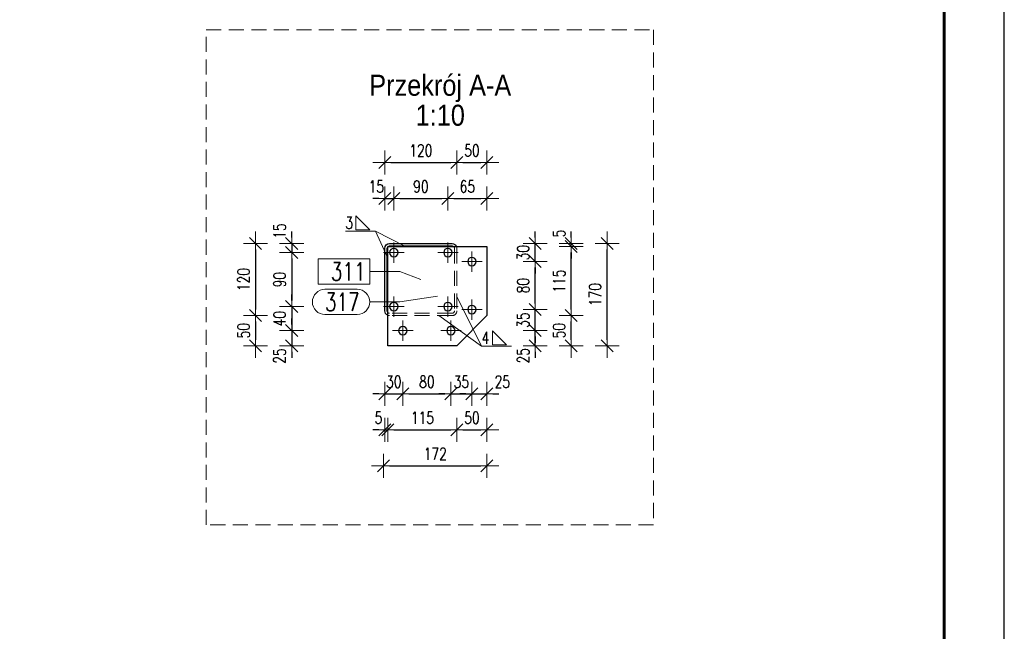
# Model space of a CAD drawing. Header units: millimetres. Extents: x -122 to 731, y 8645 to 9314.
# Tile 30 of 40: x 561 to 725, y 8816 to 8918. Entities that reach past the tile are written whole.
import ezdxf
from ezdxf.enums import TextEntityAlignment as Align

# ---------------------------------------------------------------- set-up
doc = ezdxf.new("R2010")
doc.units = ezdxf.units.MM
doc.header["$LTSCALE"] = 10
doc.linetypes.add('HIDDEN', pattern=[0.375, 0.25, -0.125])
doc.linetypes.add('MITTE', pattern=[2, 1.25, -0.25, 0.25, -0.25])
doc.layers.get('Defpoints').update_dxf_attribs({"color": 1})
doc.layers.add('_FORMATKA', color=8, linetype='Continuous', plot=False)
for name, color, linetype, lineweight in [('_RAMKA', 7, 'Continuous', 35), ('PS_DIM', 4, 'Continuous', 13), ('PS_Hidden', 2, 'HIDDEN', 9), ('PS_Mid', 5, 'MITTE', 15), ('PS_Pos', 1, 'Continuous', 15), ('PS_SOLID', 7, 'Continuous', 30), ('PS_TEXT', 3, 'Continuous', 18), ('PS_Weld', 1, 'Continuous', 9)]:
    doc.layers.add(name, color=color, linetype=linetype, lineweight=lineweight)
doc.styles.add('ARIAL', font='arial.ttf')
doc.styles.add('gil', font='txt', dxfattribs={"width": 0.9})
doc.styles.add('simplex', font='simplex.shx', dxfattribs={"width": 0.75})
doc.dimstyles.new('1_10_PRZ', dxfattribs={"dimtxt": 2, "dimasz": 1, "dimexe": 2, "dimexo": 5, "dimgap": 1, "dimtad": 1, "dimdec": 0, "dimlfac": 10, "dimtxsty": 'simplex', "dimblk": 'dimznak', "dimcen": 2, "dimse1": 1, "dimse2": 1, "dimclrt": 3, "dimadec": 1, "dimazin": 0, "dimtfac": 1, "dimtdec": 0, "dimtix": 1, "dimtmove": 2, "dimatfit": 3, "dimldrblk": 'dim-grot', "dimfxl": 1, "dimarcsym": 0})

# ---------------------------------------------------------------- blocks, each defined once
blk = doc.blocks.new('dimznak')
at = {"color": 0}
for points in [[(0, 2), (0, -2)], [(-2, 0), (2, 0)]]:
    blk.add_lwpolyline(points, dxfattribs=at)
at = {"color": 2}
blk.add_lwpolyline([(1, 1), (-1, -1)], dxfattribs=at)
blk = doc.blocks.new('*D137')
at = {"layer": 'Defpoints', "color": 0, "transparency": 16777216}
for p in [(632.53, 8865.85), (646.56, 8865.85), (633.53, 8863.35)]:
    blk.add_point(p, dxfattribs=at)
at = {"layer": 'PS_DIM', "color": 0, "lineweight": -2, "transparency": 16777216}
for p, q in [((646.56, 8866.85), (646.56, 8867.85)), ((646.56, 8863.35), (646.56, 8865.85)), ((646.56, 8862.35), (646.56, 8861.35))]:
    blk.add_line(p, q, dxfattribs=at)
for p, rotation in [((646.56, 8865.85), 270), ((646.56, 8863.35), 90)]:
    blk.add_blockref('dimznak', p, dxfattribs=dict(at, rotation=rotation))
at = {"layer": 'PS_DIM', "color": 3, "transparency": 16777216, "insert": (644.56, 8861.67), "char_height": 2, "attachment_point": 5, "rotation": 90, "style": 'simplex'}
blk.add_mtext('25', dxfattribs=at)
blk = doc.blocks.new('dim-grot')
blk.add_hatch(color=256).paths.add_polyline_path([(0, 0), (-2, 0.5), (-2, -0.5)])
blk.add_lwpolyline([(0, 0), (-2, 0.5), (-2, -0.5), (0, 0)])
blk = doc.blocks.new('*D138')
at = {"layer": 'Defpoints', "color": 0, "transparency": 16777216}
for p in [(636.03, 8869.35), (646.56, 8869.35), (632.53, 8865.85)]:
    blk.add_point(p, dxfattribs=at)
at = {"layer": 'PS_DIM', "color": 0, "lineweight": -2, "transparency": 16777216}
for p, q in [((646.56, 8870.35), (646.56, 8871.35)), ((646.56, 8865.85), (646.56, 8869.35)), ((646.56, 8864.85), (646.56, 8863.85))]:
    blk.add_line(p, q, dxfattribs=at)
for p, rotation in [((646.56, 8869.35), 270), ((646.56, 8865.85), 90)]:
    blk.add_blockref('dimznak', p, dxfattribs=dict(at, rotation=rotation))
at = {"layer": 'PS_DIM', "color": 3, "transparency": 16777216, "insert": (644.56, 8867.6), "char_height": 2, "attachment_point": 5, "rotation": 90, "style": 'simplex'}
blk.add_mtext('35', dxfattribs=at)
blk = doc.blocks.new('*D139')
at = {"layer": 'Defpoints', "color": 0, "transparency": 16777216}
for p in [(636.03, 8877.35), (646.56, 8877.35), (636.03, 8869.35)]:
    blk.add_point(p, dxfattribs=at)
at = {"layer": 'PS_DIM', "color": 0, "lineweight": -2, "transparency": 16777216}
blk.add_line((646.56, 8870.35), (646.56, 8876.35), dxfattribs=at)
for p, rotation in [((646.56, 8877.35), 90), ((646.56, 8869.35), 270)]:
    blk.add_blockref('dimznak', p, dxfattribs=dict(at, rotation=rotation))
at = {"layer": 'PS_DIM', "color": 3, "transparency": 16777216, "insert": (644.56, 8873.35), "char_height": 2, "attachment_point": 5, "rotation": 90, "style": 'simplex'}
blk.add_mtext('80', dxfattribs=at)
blk = doc.blocks.new('*D140')
at = {"layer": 'Defpoints', "color": 0, "transparency": 16777216}
for p in [(632.73, 8880.35), (646.56, 8880.35), (636.03, 8877.35)]:
    blk.add_point(p, dxfattribs=at)
at = {"layer": 'PS_DIM', "color": 0, "lineweight": -2, "transparency": 16777216}
for p, q in [((646.56, 8881.35), (646.56, 8882.35)), ((646.56, 8877.35), (646.56, 8880.35)), ((646.56, 8876.35), (646.56, 8875.35))]:
    blk.add_line(p, q, dxfattribs=at)
for p, rotation in [((646.56, 8880.35), 270), ((646.56, 8877.35), 90)]:
    blk.add_blockref('dimznak', p, dxfattribs=dict(at, rotation=rotation))
at = {"layer": 'PS_DIM', "color": 3, "transparency": 16777216, "insert": (644.56, 8878.85), "char_height": 2, "attachment_point": 5, "rotation": 90, "style": 'simplex'}
blk.add_mtext('30', dxfattribs=at)
blk = doc.blocks.new('*D141')
at = {"layer": 'Defpoints', "color": 0, "transparency": 16777216}
for p in [(638.53, 8868.35), (652.53, 8868.35), (633.53, 8863.35)]:
    blk.add_point(p, dxfattribs=at)
at = {"layer": 'PS_DIM', "color": 0, "lineweight": -2, "transparency": 16777216}
blk.add_line((652.53, 8864.35), (652.53, 8867.35), dxfattribs=at)
for p, rotation in [((652.53, 8868.35), 90), ((652.53, 8863.35), 270)]:
    blk.add_blockref('dimznak', p, dxfattribs=dict(at, rotation=rotation))
at = {"layer": 'PS_DIM', "color": 3, "transparency": 16777216, "insert": (650.53, 8865.85), "char_height": 2, "attachment_point": 5, "rotation": 90, "style": 'simplex'}
blk.add_mtext('50', dxfattribs=at)
blk = doc.blocks.new('*D142')
at = {"layer": 'Defpoints', "color": 0, "transparency": 16777216}
for p in [(638.53, 8879.85), (652.53, 8879.85), (638.53, 8868.35)]:
    blk.add_point(p, dxfattribs=at)
at = {"layer": 'PS_DIM', "color": 0, "lineweight": -2, "transparency": 16777216}
blk.add_line((652.53, 8869.35), (652.53, 8878.85), dxfattribs=at)
for p, rotation in [((652.53, 8879.85), 90), ((652.53, 8868.35), 270)]:
    blk.add_blockref('dimznak', p, dxfattribs=dict(at, rotation=rotation))
at = {"layer": 'PS_DIM', "color": 3, "transparency": 16777216, "insert": (650.53, 8874.1), "char_height": 2, "attachment_point": 5, "rotation": 90, "style": 'simplex'}
blk.add_mtext('115', dxfattribs=at)
blk = doc.blocks.new('*D143')
at = {"layer": 'Defpoints', "color": 0, "transparency": 16777216}
for p in [(632.54, 8880.35), (638.53, 8879.85), (652.53, 8880.35)]:
    blk.add_point(p, dxfattribs=at)
at = {"layer": 'PS_DIM', "color": 0, "lineweight": -2, "transparency": 16777216}
for p, q in [((652.53, 8881.35), (652.53, 8882.35)), ((652.53, 8879.85), (652.53, 8880.35)), ((652.53, 8878.85), (652.53, 8877.85))]:
    blk.add_line(p, q, dxfattribs=at)
for p, rotation in [((652.53, 8880.35), 270), ((652.53, 8879.85), 90)]:
    blk.add_blockref('dimznak', p, dxfattribs=dict(at, rotation=rotation))
at = {"layer": 'PS_DIM', "color": 3, "transparency": 16777216, "insert": (650.53, 8882.03), "char_height": 2, "attachment_point": 5, "rotation": 90, "style": 'simplex'}
blk.add_mtext('5', dxfattribs=at)
blk = doc.blocks.new('*D144')
at = {"layer": 'Defpoints', "color": 0, "transparency": 16777216}
for p in [(632.73, 8880.35), (658.53, 8880.35), (633.53, 8863.35)]:
    blk.add_point(p, dxfattribs=at)
at = {"layer": 'PS_DIM', "color": 0, "lineweight": -2, "transparency": 16777216}
blk.add_line((658.53, 8864.35), (658.53, 8879.35), dxfattribs=at)
for p, rotation in [((658.53, 8880.35), 90), ((658.53, 8863.35), 270)]:
    blk.add_blockref('dimznak', p, dxfattribs=dict(at, rotation=rotation))
at = {"layer": 'PS_DIM', "color": 3, "transparency": 16777216, "insert": (656.53, 8871.85), "char_height": 2, "attachment_point": 5, "rotation": 90, "style": 'simplex'}
blk.add_mtext('170', dxfattribs=at)
blk = doc.blocks.new('*D145')
at = {"layer": 'Defpoints', "color": 0, "transparency": 16777216}
for p in [(621.53, 8869.15), (624.53, 8865.85), (624.53, 8855.35)]:
    blk.add_point(p, dxfattribs=at)
at = {"layer": 'PS_DIM', "color": 0, "lineweight": -2, "transparency": 16777216}
for p, q in [((620.53, 8855.35), (619.53, 8855.35)), ((621.53, 8855.35), (624.53, 8855.35)), ((625.53, 8855.35), (626.53, 8855.35))]:
    blk.add_line(p, q, dxfattribs=at)
blk.add_blockref('dimznak', (621.53, 8855.35), dxfattribs=at)
at = {"layer": 'PS_DIM', "color": 0, "lineweight": -2, "transparency": 16777216, "rotation": 180}
blk.add_blockref('dimznak', (624.53, 8855.35), dxfattribs=at)
at = {"layer": 'PS_DIM', "color": 3, "transparency": 16777216, "insert": (623.03, 8857.35), "char_height": 2, "attachment_point": 5, "style": 'simplex'}
blk.add_mtext('30', dxfattribs=at)
blk = doc.blocks.new('*D146')
at = {"layer": 'Defpoints', "color": 0, "transparency": 16777216}
for p in [(624.53, 8865.85), (632.53, 8865.85), (632.53, 8855.35)]:
    blk.add_point(p, dxfattribs=at)
at = {"layer": 'PS_DIM', "color": 0, "lineweight": -2, "transparency": 16777216}
blk.add_line((625.53, 8855.35), (631.53, 8855.35), dxfattribs=at)
at = {"layer": 'PS_DIM', "color": 0, "lineweight": -2, "transparency": 16777216, "rotation": 180}
blk.add_blockref('dimznak', (624.53, 8855.35), dxfattribs=at)
at = {"layer": 'PS_DIM', "color": 0, "lineweight": -2, "transparency": 16777216}
blk.add_blockref('dimznak', (632.53, 8855.35), dxfattribs=at)
at = {"layer": 'PS_DIM', "color": 3, "transparency": 16777216, "insert": (628.53, 8857.35), "char_height": 2, "attachment_point": 5, "style": 'simplex'}
blk.add_mtext('80', dxfattribs=at)
blk = doc.blocks.new('*D147')
at = {"layer": 'Defpoints', "color": 0, "transparency": 16777216}
for p in [(636.03, 8869.35), (632.53, 8865.85), (636.03, 8855.35)]:
    blk.add_point(p, dxfattribs=at)
at = {"layer": 'PS_DIM', "color": 0, "lineweight": -2, "transparency": 16777216}
for p, q in [((631.53, 8855.35), (630.53, 8855.35)), ((632.53, 8855.35), (636.03, 8855.35)), ((637.03, 8855.35), (638.03, 8855.35))]:
    blk.add_line(p, q, dxfattribs=at)
blk.add_blockref('dimznak', (632.53, 8855.35), dxfattribs=at)
at = {"layer": 'PS_DIM', "color": 0, "lineweight": -2, "transparency": 16777216, "rotation": 180}
blk.add_blockref('dimznak', (636.03, 8855.35), dxfattribs=at)
at = {"layer": 'PS_DIM', "color": 3, "transparency": 16777216, "insert": (634.28, 8857.35), "char_height": 2, "attachment_point": 5, "style": 'simplex'}
blk.add_mtext('35', dxfattribs=at)
blk = doc.blocks.new('*D148')
at = {"layer": 'Defpoints', "color": 0, "transparency": 16777216}
for p in [(636.03, 8869.35), (638.53, 8868.35), (638.53, 8855.35)]:
    blk.add_point(p, dxfattribs=at)
at = {"layer": 'PS_DIM', "color": 0, "lineweight": -2, "transparency": 16777216}
for p, q in [((635.03, 8855.35), (634.03, 8855.35)), ((636.03, 8855.35), (638.53, 8855.35)), ((639.53, 8855.35), (640.53, 8855.35))]:
    blk.add_line(p, q, dxfattribs=at)
blk.add_blockref('dimznak', (636.03, 8855.35), dxfattribs=at)
at = {"layer": 'PS_DIM', "color": 0, "lineweight": -2, "transparency": 16777216, "rotation": 180}
blk.add_blockref('dimznak', (638.53, 8855.35), dxfattribs=at)
at = {"layer": 'PS_DIM', "color": 3, "transparency": 16777216, "insert": (641.09, 8857.35), "char_height": 2, "attachment_point": 5, "style": 'simplex'}
blk.add_mtext('25', dxfattribs=at)
blk = doc.blocks.new('*D149')
at = {"layer": 'Defpoints', "color": 0, "transparency": 16777216}
for p in [(621.53, 8869.45), (622.03, 8863.35), (622.03, 8849.35)]:
    blk.add_point(p, dxfattribs=at)
at = {"layer": 'PS_DIM', "color": 0, "lineweight": -2, "transparency": 16777216}
for p, q in [((620.53, 8849.35), (619.53, 8849.35)), ((621.53, 8849.35), (622.03, 8849.35)), ((623.03, 8849.35), (624.03, 8849.35))]:
    blk.add_line(p, q, dxfattribs=at)
blk.add_blockref('dimznak', (621.53, 8849.35), dxfattribs=at)
at = {"layer": 'PS_DIM', "color": 0, "lineweight": -2, "transparency": 16777216, "rotation": 180}
blk.add_blockref('dimznak', (622.03, 8849.35), dxfattribs=at)
at = {"layer": 'PS_DIM', "color": 3, "transparency": 16777216, "insert": (620.47, 8851.35), "char_height": 2, "attachment_point": 5, "style": 'simplex'}
blk.add_mtext('5', dxfattribs=at)
blk = doc.blocks.new('*D150')
at = {"layer": 'Defpoints', "color": 0, "transparency": 16777216}
for p in [(622.03, 8863.35), (633.53, 8863.35), (633.53, 8849.35)]:
    blk.add_point(p, dxfattribs=at)
at = {"layer": 'PS_DIM', "color": 0, "lineweight": -2, "transparency": 16777216}
blk.add_line((623.03, 8849.35), (632.53, 8849.35), dxfattribs=at)
at = {"layer": 'PS_DIM', "color": 0, "lineweight": -2, "transparency": 16777216, "rotation": 180}
blk.add_blockref('dimznak', (622.03, 8849.35), dxfattribs=at)
at = {"layer": 'PS_DIM', "color": 0, "lineweight": -2, "transparency": 16777216}
blk.add_blockref('dimznak', (633.53, 8849.35), dxfattribs=at)
at = {"layer": 'PS_DIM', "color": 3, "transparency": 16777216, "insert": (627.78, 8851.35), "char_height": 2, "attachment_point": 5, "style": 'simplex'}
blk.add_mtext('115', dxfattribs=at)
blk = doc.blocks.new('*D151')
at = {"layer": 'Defpoints', "color": 0, "transparency": 16777216}
for p in [(638.53, 8868.35), (633.53, 8863.35), (638.53, 8849.35)]:
    blk.add_point(p, dxfattribs=at)
at = {"layer": 'PS_DIM', "color": 0, "lineweight": -2, "transparency": 16777216}
blk.add_line((634.53, 8849.35), (637.53, 8849.35), dxfattribs=at)
at = {"layer": 'PS_DIM', "color": 0, "lineweight": -2, "transparency": 16777216, "rotation": 180}
blk.add_blockref('dimznak', (633.53, 8849.35), dxfattribs=at)
at = {"layer": 'PS_DIM', "color": 0, "lineweight": -2, "transparency": 16777216}
blk.add_blockref('dimznak', (638.53, 8849.35), dxfattribs=at)
at = {"layer": 'PS_DIM', "color": 3, "transparency": 16777216, "insert": (636.03, 8851.35), "char_height": 2, "attachment_point": 5, "style": 'simplex'}
blk.add_mtext('50', dxfattribs=at)
blk = doc.blocks.new('*D152')
at = {"layer": 'Defpoints', "color": 0, "transparency": 16777216}
for p in [(621.33, 8869.85), (638.53, 8868.35), (638.53, 8843.35)]:
    blk.add_point(p, dxfattribs=at)
at = {"layer": 'PS_DIM', "color": 0, "lineweight": -2, "transparency": 16777216}
blk.add_line((622.33, 8843.35), (637.53, 8843.35), dxfattribs=at)
at = {"layer": 'PS_DIM', "color": 0, "lineweight": -2, "transparency": 16777216, "rotation": 180}
blk.add_blockref('dimznak', (621.33, 8843.35), dxfattribs=at)
at = {"layer": 'PS_DIM', "color": 0, "lineweight": -2, "transparency": 16777216}
blk.add_blockref('dimznak', (638.53, 8843.35), dxfattribs=at)
at = {"layer": 'PS_DIM', "color": 3, "transparency": 16777216, "insert": (629.93, 8845.35), "char_height": 2, "attachment_point": 5, "style": 'simplex'}
blk.add_mtext('172', dxfattribs=at)
blk = doc.blocks.new('*D153')
at = {"layer": 'Defpoints', "color": 0, "transparency": 16777216}
for p in [(623.03, 8887.85), (621.53, 8879.27), (623.03, 8878.85)]:
    blk.add_point(p, dxfattribs=at)
at = {"layer": 'PS_DIM', "color": 0, "lineweight": -2, "transparency": 16777216}
for p, q in [((620.53, 8887.85), (619.53, 8887.85)), ((621.53, 8887.85), (623.03, 8887.85)), ((624.03, 8887.85), (625.03, 8887.85))]:
    blk.add_line(p, q, dxfattribs=at)
blk.add_blockref('dimznak', (621.53, 8887.85), dxfattribs=at)
at = {"layer": 'PS_DIM', "color": 0, "lineweight": -2, "transparency": 16777216, "rotation": 180}
blk.add_blockref('dimznak', (623.03, 8887.85), dxfattribs=at)
at = {"layer": 'PS_DIM', "color": 3, "transparency": 16777216, "insert": (620.12, 8889.85), "char_height": 2, "attachment_point": 5, "style": 'simplex'}
blk.add_mtext('15', dxfattribs=at)
blk = doc.blocks.new('*D154')
at = {"layer": 'Defpoints', "color": 0, "transparency": 16777216}
for p in [(632.03, 8887.85), (623.03, 8878.85), (632.03, 8878.85)]:
    blk.add_point(p, dxfattribs=at)
at = {"layer": 'PS_DIM', "color": 0, "lineweight": -2, "transparency": 16777216}
blk.add_line((624.03, 8887.85), (631.03, 8887.85), dxfattribs=at)
at = {"layer": 'PS_DIM', "color": 0, "lineweight": -2, "transparency": 16777216, "rotation": 180}
blk.add_blockref('dimznak', (623.03, 8887.85), dxfattribs=at)
at = {"layer": 'PS_DIM', "color": 0, "lineweight": -2, "transparency": 16777216}
blk.add_blockref('dimznak', (632.03, 8887.85), dxfattribs=at)
at = {"layer": 'PS_DIM', "color": 3, "transparency": 16777216, "insert": (627.53, 8889.85), "char_height": 2, "attachment_point": 5, "style": 'simplex'}
blk.add_mtext('90', dxfattribs=at)
blk = doc.blocks.new('*D155')
at = {"layer": 'Defpoints', "color": 0, "transparency": 16777216}
for p in [(638.53, 8887.85), (632.03, 8878.85), (638.53, 8879.85)]:
    blk.add_point(p, dxfattribs=at)
at = {"layer": 'PS_DIM', "color": 0, "lineweight": -2, "transparency": 16777216}
blk.add_line((633.03, 8887.85), (637.53, 8887.85), dxfattribs=at)
at = {"layer": 'PS_DIM', "color": 0, "lineweight": -2, "transparency": 16777216, "rotation": 180}
blk.add_blockref('dimznak', (632.03, 8887.85), dxfattribs=at)
at = {"layer": 'PS_DIM', "color": 0, "lineweight": -2, "transparency": 16777216}
blk.add_blockref('dimznak', (638.53, 8887.85), dxfattribs=at)
at = {"layer": 'PS_DIM', "color": 3, "transparency": 16777216, "insert": (635.28, 8889.85), "char_height": 2, "attachment_point": 5, "style": 'simplex'}
blk.add_mtext('65', dxfattribs=at)
blk = doc.blocks.new('*D156')
at = {"layer": 'Defpoints', "color": 0, "transparency": 16777216}
for p in [(633.53, 8893.85), (621.53, 8879.36), (633.53, 8879.36)]:
    blk.add_point(p, dxfattribs=at)
at = {"layer": 'PS_DIM', "color": 0, "lineweight": -2, "transparency": 16777216}
blk.add_line((622.53, 8893.85), (632.53, 8893.85), dxfattribs=at)
at = {"layer": 'PS_DIM', "color": 0, "lineweight": -2, "transparency": 16777216, "rotation": 180}
blk.add_blockref('dimznak', (621.53, 8893.85), dxfattribs=at)
at = {"layer": 'PS_DIM', "color": 0, "lineweight": -2, "transparency": 16777216}
blk.add_blockref('dimznak', (633.53, 8893.85), dxfattribs=at)
at = {"layer": 'PS_DIM', "color": 3, "transparency": 16777216, "insert": (627.53, 8895.85), "char_height": 2, "attachment_point": 5, "style": 'simplex'}
blk.add_mtext('120', dxfattribs=at)
blk = doc.blocks.new('*D157')
at = {"layer": 'Defpoints', "color": 0, "transparency": 16777216}
for p in [(638.53, 8893.85), (633.53, 8879.36), (638.53, 8879.85)]:
    blk.add_point(p, dxfattribs=at)
at = {"layer": 'PS_DIM', "color": 0, "lineweight": -2, "transparency": 16777216}
blk.add_line((634.53, 8893.85), (637.53, 8893.85), dxfattribs=at)
at = {"layer": 'PS_DIM', "color": 0, "lineweight": -2, "transparency": 16777216, "rotation": 180}
blk.add_blockref('dimznak', (633.53, 8893.85), dxfattribs=at)
at = {"layer": 'PS_DIM', "color": 0, "lineweight": -2, "transparency": 16777216}
blk.add_blockref('dimznak', (638.53, 8893.85), dxfattribs=at)
at = {"layer": 'PS_DIM', "color": 3, "transparency": 16777216, "insert": (636.03, 8895.85), "char_height": 2, "attachment_point": 5, "style": 'simplex'}
blk.add_mtext('50', dxfattribs=at)
blk = doc.blocks.new('*D158')
at = {"layer": 'Defpoints', "color": 0, "transparency": 16777216}
for p in [(606.03, 8878.85), (622.66, 8880.35), (623.03, 8878.85)]:
    blk.add_point(p, dxfattribs=at)
at = {"layer": 'PS_DIM', "color": 0, "lineweight": -2, "transparency": 16777216}
for p, q in [((606.03, 8881.35), (606.03, 8882.35)), ((606.03, 8880.35), (606.03, 8878.85)), ((606.03, 8877.85), (606.03, 8876.85))]:
    blk.add_line(p, q, dxfattribs=at)
for p, rotation in [((606.03, 8880.35), 270), ((606.03, 8878.85), 90)]:
    blk.add_blockref('dimznak', p, dxfattribs=dict(at, rotation=rotation))
at = {"layer": 'PS_DIM', "color": 3, "transparency": 16777216, "insert": (604.03, 8882.43), "char_height": 2, "attachment_point": 5, "rotation": 90, "style": 'simplex'}
blk.add_mtext('15', dxfattribs=at)
blk = doc.blocks.new('*D159')
at = {"layer": 'Defpoints', "color": 0, "transparency": 16777216}
for p in [(623.03, 8878.85), (606.03, 8869.85), (623.03, 8869.85)]:
    blk.add_point(p, dxfattribs=at)
at = {"layer": 'PS_DIM', "color": 0, "lineweight": -2, "transparency": 16777216}
blk.add_line((606.03, 8877.85), (606.03, 8870.85), dxfattribs=at)
for p, rotation in [((606.03, 8878.85), 90), ((606.03, 8869.85), 270)]:
    blk.add_blockref('dimznak', p, dxfattribs=dict(at, rotation=rotation))
at = {"layer": 'PS_DIM', "color": 3, "transparency": 16777216, "insert": (604.03, 8874.35), "char_height": 2, "attachment_point": 5, "rotation": 90, "style": 'simplex'}
blk.add_mtext('90', dxfattribs=at)
blk = doc.blocks.new('*D160')
at = {"layer": 'Defpoints', "color": 0, "transparency": 16777216}
for p in [(623.03, 8869.85), (606.03, 8865.85), (624.53, 8865.85)]:
    blk.add_point(p, dxfattribs=at)
at = {"layer": 'PS_DIM', "color": 0, "lineweight": -2, "transparency": 16777216}
for p, q in [((606.03, 8870.85), (606.03, 8871.85)), ((606.03, 8869.85), (606.03, 8865.85)), ((606.03, 8864.85), (606.03, 8863.85))]:
    blk.add_line(p, q, dxfattribs=at)
for p, rotation in [((606.03, 8869.85), 270), ((606.03, 8865.85), 90)]:
    blk.add_blockref('dimznak', p, dxfattribs=dict(at, rotation=rotation))
at = {"layer": 'PS_DIM', "color": 3, "transparency": 16777216, "insert": (604.03, 8867.85), "char_height": 2, "attachment_point": 5, "rotation": 90, "style": 'simplex'}
blk.add_mtext('40', dxfattribs=at)
blk = doc.blocks.new('*D161')
at = {"layer": 'Defpoints', "color": 0, "transparency": 16777216}
for p in [(624.53, 8865.85), (606.03, 8863.35), (622.03, 8863.35)]:
    blk.add_point(p, dxfattribs=at)
at = {"layer": 'PS_DIM', "color": 0, "lineweight": -2, "transparency": 16777216}
for p, q in [((606.03, 8866.85), (606.03, 8867.85)), ((606.03, 8865.85), (606.03, 8863.35)), ((606.03, 8862.35), (606.03, 8861.35))]:
    blk.add_line(p, q, dxfattribs=at)
for p, rotation in [((606.03, 8865.85), 270), ((606.03, 8863.35), 90)]:
    blk.add_blockref('dimznak', p, dxfattribs=dict(at, rotation=rotation))
at = {"layer": 'PS_DIM', "color": 3, "transparency": 16777216, "insert": (604.03, 8861.63), "char_height": 2, "attachment_point": 5, "rotation": 90, "style": 'simplex'}
blk.add_mtext('25', dxfattribs=at)
blk = doc.blocks.new('*D162')
at = {"layer": 'Defpoints', "color": 0, "transparency": 16777216}
for p in [(622.64, 8880.35), (600.03, 8868.35), (622.49, 8868.35)]:
    blk.add_point(p, dxfattribs=at)
at = {"layer": 'PS_DIM', "color": 0, "lineweight": -2, "transparency": 16777216}
blk.add_line((600.03, 8879.35), (600.03, 8869.35), dxfattribs=at)
for p, rotation in [((600.03, 8880.35), 90), ((600.03, 8868.35), 270)]:
    blk.add_blockref('dimznak', p, dxfattribs=dict(at, rotation=rotation))
at = {"layer": 'PS_DIM', "color": 3, "transparency": 16777216, "insert": (598.03, 8874.35), "char_height": 2, "attachment_point": 5, "rotation": 90, "style": 'simplex'}
blk.add_mtext('120', dxfattribs=at)
blk = doc.blocks.new('*D163')
at = {"layer": 'Defpoints', "color": 0, "transparency": 16777216}
for p in [(622.49, 8868.35), (600.03, 8863.35), (622.03, 8863.35)]:
    blk.add_point(p, dxfattribs=at)
at = {"layer": 'PS_DIM', "color": 0, "lineweight": -2, "transparency": 16777216}
blk.add_line((600.03, 8867.35), (600.03, 8864.35), dxfattribs=at)
for p, rotation in [((600.03, 8868.35), 90), ((600.03, 8863.35), 270)]:
    blk.add_blockref('dimznak', p, dxfattribs=dict(at, rotation=rotation))
at = {"layer": 'PS_DIM', "color": 3, "transparency": 16777216, "insert": (598.03, 8865.85), "char_height": 2, "attachment_point": 5, "rotation": 90, "style": 'simplex'}
blk.add_mtext('50', dxfattribs=at)
blk = doc.blocks.new('Przekrój')
at = {"layer": 'PS_DIM', "style": 'ARIAL', "flags": 4}
for tag, p in [('PRZEKRÓJ', (7.89, 7.75)), ('SKALA', (7.89, 1.75))]:
    blk.add_attdef(tag, text='', height=3.5, dxfattribs=at).set_placement(p, align=Align.MIDDLE_CENTER)
blk = doc.blocks.new('*U19')
at = {"layer": '_FORMATKA', "lineweight": -3}
blk.add_lwpolyline([(-841, 0), (0, 0), (0, 594), (-841, 594)], close=True, dxfattribs=at)
at = {"layer": '_RAMKA', "lineweight": -3, "const_width": 0.5}
blk.add_lwpolyline([(-811, 10), (-10, 10), (-10, 584), (-811, 584)], close=True, dxfattribs=at)
blk = doc.blocks.new('*X506')
at = {"color": 1}
for p, q in [((619.03, 8877.79), (610.44, 8877.79)), ((610.44, 8877.79), (610.44, 8873.59)), ((619.03, 8873.59), (619.03, 8877.79)), ((619.03, 8875.69), (624.03, 8875.69)), ((627.53, 8874.35), (624.03, 8875.69)), ((610.44, 8873.59), (619.03, 8873.59))]:
    blk.add_line(p, q, dxfattribs=at)
at = {"color": 2, "style": 'simplex', "width": 0.75}
blk.add_text('311', height=3, dxfattribs=at).set_placement((612.54, 8874.19))
blk = doc.blocks.new('*X507')
at = {"color": 1}
for p, q in [((611.57, 8872.73), (616.93, 8872.73)), ((619.03, 8870.63), (624.03, 8870.63)), ((630.28, 8871.6), (624.03, 8870.63)), ((611.57, 8868.53), (616.93, 8868.53))]:
    blk.add_line(p, q, dxfattribs=at)
for centre, start, end in [((611.57, 8870.63), 90, 270), ((616.93, 8870.63), 270, 90)]:
    blk.add_arc(centre, 2.1, start, end, dxfattribs=at)
at = {"color": 2, "style": 'simplex', "width": 0.75}
blk.add_text('317', height=3, dxfattribs=at).set_placement((611.57, 8869.13))
blk = doc.blocks.new('*X508')
at = {"color": 3}
for p, q in [((619.02, 8882.65), (616.72, 8884.95)), ((616.72, 8884.95), (616.72, 8882.65)), ((616.72, 8882.65), (619.02, 8882.65))]:
    blk.add_line(p, q, dxfattribs=at)
at = {"color": 9}
for p in [(614.97, 8882.42), (622.03, 8877.9), (624.99, 8879.85), (624.99, 8879.85)]:
    blk.add_line(p, (619.97, 8882.42), dxfattribs=at)
at = {"color": 2, "style": 'simplex', "width": 0.75}
blk.add_text('3', height=2, dxfattribs=at).set_placement((614.97, 8882.82))
blk = doc.blocks.new('*X509')
at = {"color": 9}
for p, q in [((633.53, 8871.52), (637.63, 8863.28)), ((633.53, 8871.52), (637.63, 8863.28)), ((630.52, 8868.35), (637.63, 8863.28)), ((637.63, 8863.28), (642.63, 8863.28))]:
    blk.add_line(p, q, dxfattribs=at)
at = {"color": 3}
for p, q in [((641.77, 8863.51), (639.47, 8865.81)), ((639.47, 8865.81), (639.47, 8863.51)), ((639.47, 8863.51), (641.77, 8863.51))]:
    blk.add_line(p, q, dxfattribs=at)
at = {"color": 2, "style": 'simplex', "width": 0.75}
blk.add_text('4', height=2, dxfattribs=at).set_placement((637.63, 8863.68))

msp = doc.modelspace()

# ---------------------------------------------------------------- linework, layer by layer
at = {"layer": 'PS_Hidden', "color": 2, "linetype": 'HIDDEN', "extrusion": (1, 0, 2.22045e-16)}
for p, q in [((633.13, 8879.55), (633.13, 8869.15)), ((633.53, 8879.55), (633.53, 8869.15)), ((632.73, 8868.75), (622.33, 8868.75)), ((632.73, 8868.35), (622.33, 8868.35))]:
    msp.add_line(p, q, dxfattribs=at)
at = {"layer": 'PS_Hidden'}
msp.add_lwpolyline([(591.82, 8915.91), (666.24, 8915.91), (666.24, 8833.5), (591.82, 8833.5)], close=True, dxfattribs=at)
at = {"layer": 'PS_Hidden', "color": 2, "linetype": 'HIDDEN', "extrusion": (2.22045e-16, 0, -1)}
for centre, radius, start, end in [((-622.33, 8879.55), 0.4, 41.4096, 48.5904), ((-632.73, 8879.55), 0.4, 131.4096, 180), ((-632.73, 8879.55), 0.8, 157.9757, 180), ((-632.73, 8869.15), 0.8, 180, 270), ((-632.73, 8869.15), 0.4, 180, 270), ((-622.33, 8869.15), 0.4, 270, 318.5904), ((-622.33, 8869.15), 0.8, 270, 292.0243)]:
    msp.add_arc(centre, radius, start, end, dxfattribs=at)
at = {"layer": 'PS_Mid', "color": 5, "linetype": 'MITTE', "extrusion": (1, 0, 2.22045e-16)}
for p, q in [((623.03, 8877.15), (623.03, 8880.55)), ((632.03, 8877.15), (632.03, 8880.55)), ((624.73, 8878.85), (621.33, 8878.85)), ((633.73, 8878.85), (630.33, 8878.85)), ((636.03, 8875.65), (636.03, 8879.05)), ((637.73, 8877.35), (634.33, 8877.35)), ((623.03, 8868.15), (623.03, 8871.55)), ((632.03, 8868.15), (632.03, 8871.55)), ((636.03, 8867.65), (636.03, 8871.05)), ((624.73, 8869.85), (621.33, 8869.85)), ((633.73, 8869.85), (630.33, 8869.85)), ((637.73, 8869.35), (634.33, 8869.35)), ((624.53, 8864.15), (624.53, 8867.55)), ((632.53, 8864.15), (632.53, 8867.55)), ((626.23, 8865.85), (622.83, 8865.85)), ((634.23, 8865.85), (630.83, 8865.85))]:
    msp.add_line(p, q, dxfattribs=at)
at = {"layer": 'PS_SOLID', "color": 7, "linetype": 'Continuous', "extrusion": (1, 0, 2.22045e-16)}
for p, q in [((621.53, 8869.15), (621.53, 8879.55)), ((621.93, 8869.15), (621.93, 8879.55)), ((622.03, 8879.85), (638.53, 8879.85)), ((622.03, 8863.35), (622.03, 8879.85)), ((622.33, 8880.35), (632.73, 8880.35)), ((622.33, 8879.95), (632.73, 8879.95)), ((638.53, 8879.85), (638.53, 8868.35)), ((633.53, 8863.35), (638.53, 8868.35)), ((633.53, 8863.35), (622.03, 8863.35))]:
    msp.add_line(p, q, dxfattribs=at)
at = {"layer": 'PS_SOLID', "color": 7, "linetype": 'Continuous', "extrusion": (2.22045e-16, 0, -1)}
for centre in [(-623.03, 8878.85), (-632.03, 8878.85), (-636.03, 8877.35), (-623.03, 8869.85), (-632.03, 8869.85), (-636.03, 8869.35), (-624.53, 8865.85), (-632.53, 8865.85)]:
    msp.add_circle(centre, 0.7, dxfattribs=at)
for centre, radius, start, end in [((-622.33, 8879.55), 0.8, 0, 90), ((-622.33, 8879.55), 0.4, 0, 41.4096), ((-622.33, 8879.55), 0.4, 48.5904, 90), ((-632.73, 8879.55), 0.8, 90, 157.9757), ((-632.73, 8879.55), 0.4, 90, 131.4096), ((-622.33, 8869.15), 0.8, 292.0243, 0), ((-622.33, 8869.15), 0.4, 318.5904, 0)]:
    msp.add_arc(centre, radius, start, end, dxfattribs=at)

# ---------------------------------------------------------------- block references
at = {"layer": 'PS_DIM'}
msp.add_blockref('*U19', (724.64, 8644.76), dxfattribs=at)
ref = msp.add_blockref('Przekrój', (622.87, 8896.16), dxfattribs=at)
ref.add_attrib('PRZEKRÓJ', 'Przekrój A-A', dxfattribs={"layer": 'PS_TEXT', "height": 3.5, "style": 'gil', "width": 0.9}).set_placement((630.76, 8903.91), align=Align.BOTTOM_CENTER)
ref.add_attrib('SKALA', '1:10', dxfattribs={"layer": 'PS_TEXT', "height": 3.5, "style": 'gil', "width": 0.9}).set_placement((630.76, 8898.91), align=Align.BOTTOM_CENTER)
at = {"layer": 'PS_Pos'}
for name in ['*X506', '*X507']:
    msp.add_blockref(name, (0, 0), dxfattribs=at)
at = {"layer": 'PS_Weld'}
for name in ['*X508', '*X509']:
    msp.add_blockref(name, (0, 0), dxfattribs=at)

# ---------------------------------------------------------------- dimensions: what is measured, and where the dimension line sits
at = {"layer": 'PS_DIM'}
for base, p1, p2, picture, middle in [((633.53, 8893.85), (621.53, 8879.36), (633.53, 8879.36), '*D156', (627.53, 8895.85)), ((638.53, 8893.85), (633.53, 8879.36), (638.53, 8879.85), '*D157', (636.03, 8895.85)), ((632.03, 8887.85), (623.03, 8878.85), (632.03, 8878.85), '*D154', (627.53, 8889.85)), ((638.53, 8887.85), (632.03, 8878.85), (638.53, 8879.85), '*D155', (635.28, 8889.85)), ((638.53, 8843.35), (621.33, 8869.85), (638.53, 8868.35), '*D152', (629.93, 8845.35)), ((624.53, 8855.35), (621.53, 8869.15), (624.53, 8865.85), '*D145', (623.03, 8857.35)), ((636.03, 8855.35), (632.53, 8865.85), (636.03, 8869.35), '*D147', (634.28, 8857.35)), ((638.53, 8849.35), (633.53, 8863.35), (638.53, 8868.35), '*D151', (636.03, 8851.35)), ((632.53, 8855.35), (624.53, 8865.85), (632.53, 8865.85), '*D146', (628.53, 8857.35)), ((633.53, 8849.35), (622.03, 8863.35), (633.53, 8863.35), '*D150', (627.78, 8851.35))]:
    dim = msp.add_linear_dim(base=base, p1=p1, p2=p2, dimstyle='1_10_PRZ', dxfattribs=at)
    dim.commit()
    dim.dimension.update_dxf_attribs({"geometry": picture, "text_midpoint": middle})
for base, p1, p2, picture, middle in [((623.03, 8887.85), (621.53, 8879.27), (623.03, 8878.85), '*D153', (620.12, 8889.85)), ((622.03, 8849.35), (621.53, 8869.45), (622.03, 8863.35), '*D149', (620.47, 8851.35)), ((638.53, 8855.35), (636.03, 8869.35), (638.53, 8868.35), '*D148', (641.09, 8857.35))]:
    dim = msp.add_linear_dim(base=base, p1=p1, p2=p2, dimstyle='1_10_PRZ', dxfattribs=at)
    dim.commit()
    dim.dimension.update_dxf_attribs({"geometry": picture, "text_midpoint": middle, "dimtype": 128})
for base, p1, p2, picture, middle in [((606.03, 8878.85), (622.66, 8880.35), (623.03, 8878.85), '*D158', (604.03, 8882.43)), ((652.53, 8880.35), (638.53, 8879.85), (632.54, 8880.35), '*D143', (650.53, 8882.03)), ((606.03, 8863.35), (624.53, 8865.85), (622.03, 8863.35), '*D161', (604.03, 8861.63)), ((646.56, 8865.85), (633.53, 8863.35), (632.53, 8865.85), '*D137', (644.56, 8861.67))]:
    dim = msp.add_linear_dim(base=base, p1=p1, p2=p2, angle=90, dimstyle='1_10_PRZ', dxfattribs=at)
    dim.commit()
    dim.dimension.update_dxf_attribs({"geometry": picture, "text_midpoint": middle, "dimtype": 128})
for base, p1, p2, picture, middle in [((600.03, 8868.35), (622.64, 8880.35), (622.49, 8868.35), '*D162', (598.03, 8874.35)), ((646.56, 8880.35), (636.03, 8877.35), (632.73, 8880.35), '*D140', (644.56, 8878.85)), ((658.53, 8880.35), (633.53, 8863.35), (632.73, 8880.35), '*D144', (656.53, 8871.85)), ((606.03, 8869.85), (623.03, 8878.85), (623.03, 8869.85), '*D159', (604.03, 8874.35)), ((652.53, 8879.85), (638.53, 8868.35), (638.53, 8879.85), '*D142', (650.53, 8874.1)), ((646.56, 8877.35), (636.03, 8869.35), (636.03, 8877.35), '*D139', (644.56, 8873.35)), ((606.03, 8865.85), (623.03, 8869.85), (624.53, 8865.85), '*D160', (604.03, 8867.85)), ((646.56, 8869.35), (632.53, 8865.85), (636.03, 8869.35), '*D138', (644.56, 8867.6)), ((600.03, 8863.35), (622.49, 8868.35), (622.03, 8863.35), '*D163', (598.03, 8865.85)), ((652.53, 8868.35), (633.53, 8863.35), (638.53, 8868.35), '*D141', (650.53, 8865.85))]:
    dim = msp.add_linear_dim(base=base, p1=p1, p2=p2, angle=90, dimstyle='1_10_PRZ', dxfattribs=at)
    dim.commit()
    dim.dimension.update_dxf_attribs({"geometry": picture, "text_midpoint": middle})

doc.saveas('drawing.dxf')
